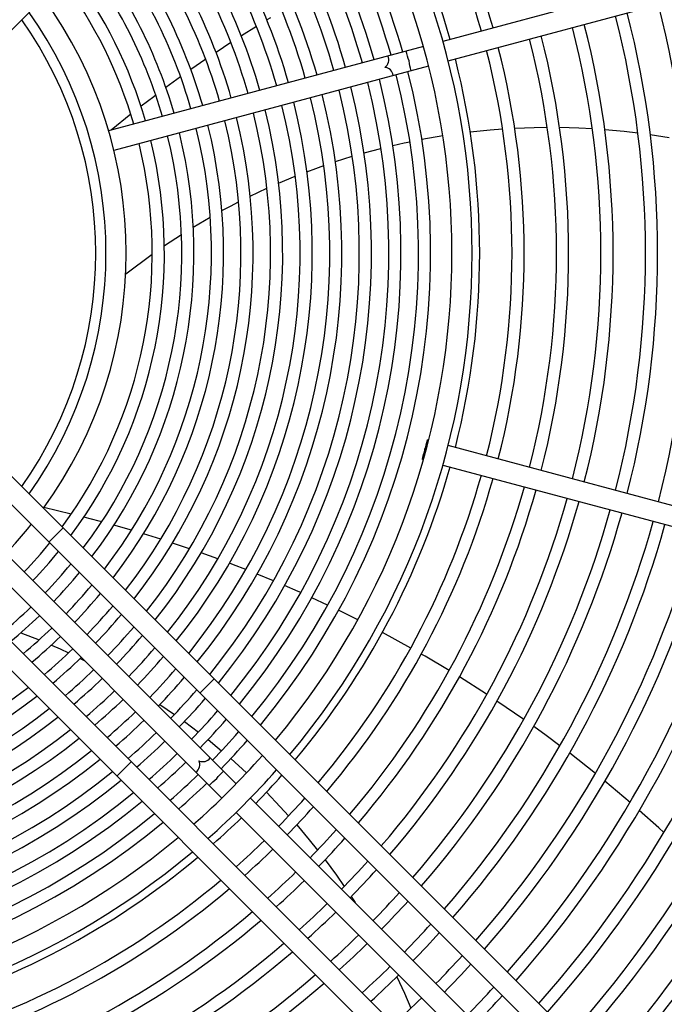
# Model space of a CAD drawing. Header units: centimetres. Extents: x -92429 to 178773, y 2337 to 428125.
# Tile 33 of 138: x 162375 to 162390, y 9029 to 9052. Entities that reach past the tile are written whole.
import ezdxf

# ---------------------------------------------------------------- set-up
doc = ezdxf.new("R2010")
doc.units = ezdxf.units.CM
doc.header["$LTSCALE"] = 50
doc.layers.add('WL_urządzenia', color=1, linetype='Continuous')

msp = doc.modelspace()

# ---------------------------------------------------------------- linework, layer by layer
at = {"layer": 'WL_urządzenia', "color": 1, "linetype": 'Continuous'}
for p, q in [((162397.681, 9074.118, 2170), (162373.653, 9050.089, 2170)), ((162399.616, 9055.295, 2170), (162385.11, 9051.408, 2170)), ((162385.23, 9050.961, 2170), (162399.736, 9054.848, 2170)), ((162381.162, 9051.947, 2170), (162381.078, 9051.897, 2170)), ((162380.838, 9051.749, 2170), (162380.493, 9051.534, 2170)), ((162380.255, 9051.38, 2170), (162379.914, 9051.155, 2170)), ((162384.662, 9051.288, 2170), (162377.454, 9049.357, 2170)), ((162379.677, 9050.996, 2170), (162379.338, 9050.761, 2170)), ((162384.782, 9050.841, 2170), (162377.574, 9048.91, 2170)), ((162379.103, 9050.594, 2170), (162378.765, 9050.349, 2170)), ((162378.485, 9050.14, 2170), (162378.196, 9049.919, 2170)), ((162378.531, 9050.175, 2170), (162378.485, 9050.14, 2170)), ((162377.962, 9049.737, 2170), (162377.508, 9049.371, 2170)), ((162385.737, 9049.333, 2170), (162386.193, 9049.38, 2170)), ((162386.193, 9049.38, 2170), (162386.476, 9049.402, 2170)), ((162386.755, 9049.419, 2170), (162387.198, 9049.436, 2170)), ((162387.198, 9049.436, 2170), (162387.501, 9049.44, 2170)), ((162387.782, 9049.439, 2170), (162388.226, 9049.427, 2170)), ((162388.226, 9049.427, 2170), (162388.535, 9049.411, 2170)), ((162388.818, 9049.391, 2170), (162389.263, 9049.35, 2170)), ((162389.263, 9049.35, 2170), (162389.576, 9049.313, 2170)), ((162384.224, 9049.081, 2170), (162384.354, 9049.108, 2170)), ((162384.627, 9049.163, 2170), (162385.108, 9049.247, 2170)), ((162389.861, 9049.274, 2170), (162390.295, 9049.204, 2170)), ((162383.304, 9048.852, 2170), (162383.692, 9048.955, 2170)), ((162383.964, 9049.022, 2170), (162384.224, 9049.081, 2170)), ((162382.648, 9048.652, 2170), (162383.034, 9048.773, 2170)), ((162381.996, 9048.421, 2170), (162382.197, 9048.496, 2170)), ((162382.197, 9048.496, 2170), (162382.38, 9048.561, 2170)), ((162381.346, 9048.159, 2170), (162381.729, 9048.317, 2170)), ((162380.697, 9047.862, 2170), (162381.08, 9048.041, 2170)), ((162380.047, 9047.528, 2170), (162380.242, 9047.632, 2170)), ((162380.242, 9047.632, 2170), (162380.431, 9047.73, 2170)), ((162379.393, 9047.152, 2170), (162379.78, 9047.379, 2170)), ((162378.73, 9046.726, 2170), (162379.122, 9046.984, 2170)), ((162377.845, 9046.081, 2170), (162378.453, 9046.534, 2170)), ((162373.653, 9043.019, 2170), (162397.681, 9018.991, 2170)), ((162397.354, 9018.663, 2170), (162373.388, 9042.629, 2170)), ((162384.782, 9042.268, 2170), (162384.759, 9042.274, 2170)), ((162399.736, 9038.261, 2170), (162385.23, 9042.148, 2170)), ((162384.639, 9041.826, 2170), (162384.662, 9041.82, 2170)), ((162385.11, 9041.7, 2170), (162399.616, 9037.813, 2170)), ((162371.815, 9041.056, 2170), (162395.781, 9017.09, 2170)), ((162395.453, 9016.762, 2170), (162371.424, 9040.791, 2170)), ((162376.599, 9040.576, 2170), (162375.972, 9040.723, 2170)), ((162377.238, 9040.413, 2170), (162376.886, 9040.505, 2170)), ((162377.295, 9040.398, 2170), (162377.238, 9040.413, 2170)), ((162377.976, 9040.206, 2170), (162377.576, 9040.32, 2170)), ((162376.415, 9040.258, 2170), (162376.087, 9039.93, 2170)), ((162378.646, 9040, 2170), (162378.253, 9040.123, 2170)), ((162379.305, 9039.781, 2170), (162378.918, 9039.912, 2170)), ((162380.375, 9034.396, 2170), (162375.099, 9039.672, 2170)), ((162379.955, 9039.55, 2170), (162379.573, 9039.688, 2170)), ((162380.31, 9039.416, 2170), (162380.219, 9039.451, 2170)), ((162380.596, 9039.304, 2170), (162380.31, 9039.416, 2170)), ((162380.048, 9034.068, 2170), (162374.772, 9039.345, 2170)), ((162381.228, 9039.046, 2170), (162380.856, 9039.2, 2170)), ((162381.794, 9038.801, 2170), (162381.485, 9038.936, 2170)), ((162381.853, 9038.775, 2170), (162381.794, 9038.801, 2170)), ((162382.47, 9038.49, 2170), (162382.107, 9038.66, 2170)), ((162383.158, 9038.153, 2170), (162382.721, 9038.37, 2170)), ((162375.443, 9037.857, 2170), (162375.86, 9037.693, 2170)), ((162384.372, 9037.505, 2170), (162383.723, 9037.86, 2170)), ((162376.142, 9037.573, 2170), (162376.344, 9037.484, 2170)), ((162376.344, 9037.484, 2170), (162376.537, 9037.395, 2170)), ((162384.701, 9037.317, 2170), (162384.614, 9037.367, 2170)), ((162376.805, 9037.267, 2170), (162376.893, 9037.223, 2170)), ((162385.252, 9036.99, 2170), (162384.701, 9037.317, 2170)), ((162379.873, 9036.8, 2170), (162379.545, 9036.472, 2170)), ((162386.108, 9036.45, 2170), (162385.489, 9036.844, 2170)), ((162386.115, 9036.445, 2170), (162386.108, 9036.45, 2170)), ((162386.962, 9035.871, 2170), (162386.348, 9036.291, 2170)), ((162378.629, 9036.215, 2170), (162378.962, 9035.986, 2170)), ((162379.19, 9035.822, 2170), (162379.511, 9035.58, 2170)), ((162387.473, 9035.503, 2170), (162387.19, 9035.709, 2170)), ((162379.73, 9035.407, 2170), (162379.937, 9035.238, 2170)), ((162387.791, 9035.267, 2170), (162387.473, 9035.503, 2170)), ((162379.937, 9035.238, 2170), (162380.039, 9035.152, 2170)), ((162377.972, 9034.899, 2170), (162377.644, 9034.571, 2170)), ((162380.25, 9034.971, 2170), (162380.612, 9034.644, 2170)), ((162388.603, 9034.633, 2170), (162388.014, 9035.097, 2170)), ((162389.396, 9033.97, 2170), (162388.821, 9034.455, 2170)), ((162391.323, 9023.449, 2170), (162380.703, 9034.068, 2170)), ((162381.068, 9034.201, 2170), (162381.385, 9033.87, 2170)), ((162381.385, 9033.87, 2170), (162381.577, 9033.661, 2170)), ((162390.052, 9033.385, 2170), (162389.609, 9033.783, 2170)), ((162380.375, 9033.741, 2170), (162390.995, 9023.121, 2170)), ((162381.762, 9033.452, 2170), (162382.048, 9033.114, 2170)), ((162390.17, 9033.276, 2170), (162390.052, 9033.385, 2170)), ((162382.048, 9033.114, 2170), (162382.238, 9032.877, 2170)), ((162382.41, 9032.655, 2170), (162382.673, 9032.298, 2170)), ((162382.673, 9032.298, 2170), (162382.851, 9032.045, 2170)), ((162383.01, 9031.809, 2170), (162383.099, 9031.672, 2170)), ((162384.055, 9029.972, 2170), (162384.228, 9029.6, 2170)), ((162384.228, 9029.6, 2170), (162384.379, 9029.255, 2170))]:
    msp.add_line(p, q, dxfattribs=at)
for points in [[(162384.386, 9050.735, -0.037253), (162384.334, 9050.961, -0.037253), (162384.266, 9051.182)], [(162383.969, 9050.623, 0.374287), (162383.778, 9050.812, 0.374287), (162383.849, 9051.071)], [(162384.639, 9041.826, -0.037253), (162384.707, 9042.048, -0.037253), (162384.759, 9042.274)], [(162384.759, 9042.274, -0.037253), (162384.69, 9042.053)], [(162384.69, 9042.053, -0.037253), (162384.639, 9041.826)], [(162379.452, 9034.664, 0.374287), (162379.521, 9034.923, 0.374287), (162379.78, 9034.991)], [(162379.758, 9034.358, -0.037253), (162379.928, 9034.516, -0.037253), (162380.085, 9034.686)]]:
    msp.add_lwpolyline(points, format="xyb", dxfattribs=at)
msp.add_circle((162367.889, 9046.554, 2170), 47.277, dxfattribs=at)
for radius, start, end in [(47.277, 229.4416, 220.5584), (42.566, 227.9961, 222.0039), (42.222, 228.0205, 221.9795), (42.012, 228.0356, 221.9644), (19.082, 15.6959, 40.2628), (18.804, 15.7062, 40.1926), (18.063, 15.7351, 39.9949), (17.891, 320.0533, 39.9467), (17.428, 320.1881, 39.8119), (16.94, 15.7839, 39.6621), (16.662, 15.797, 39.5728), (16.262, 15.8165, 39.439), (15.984, 15.8307, 39.342), (15.585, 15.852, 39.1964), (15.307, 15.8675, 39.0906), (14.907, 15.8908, 38.9317), (14.629, 15.9077, 38.8158), (14.23, 15.9332, 38.6415), (13.951, 15.9518, 38.5142), (13.274, 16.0004, 38.1816), (13.552, 15.9799, 38.3222), (12.874, 16.0314, 37.969), (12.596, 16.0542, 37.8129), (12.197, 16.0887, 37.5762), (11.919, 16.1142, 37.402), (11.519, 16.1528, 37.1369), (11.241, 16.1813, 36.9411), (10.842, 16.2249, 36.642), (10.563, 16.2571, 36.4203), (9.967, 324.0971, 35.9029), (9.504, 324.5449, 35.4551), (22.139, 345.5998, 14.4002), (22.88, 345.5804, 14.4196), (9.27, 324.7878, 35.2122), (21.861, 345.6074, 14.3926), (20.842, 345.6371, 14.3629), (21.12, 345.6287, 14.3713), (19.823, 345.6699, 14.3301), (20.101, 345.6606, 14.3394), (18.804, 345.7062, 14.2938), (19.082, 345.6959, 14.3041), (18.063, 345.7351, 14.2649), (16.94, 320.3379, 14.2161), (15.984, 320.658, 14.1693), (16.262, 320.561, 14.1835), (16.662, 320.4272, 14.203), (15.307, 320.9094, 14.1325), (15.585, 320.8036, 14.148), (14.23, 321.3585, 14.0668), (14.629, 321.1842, 14.0923), (14.907, 321.0683, 14.1092), (13.552, 321.6778, 14.0201), (13.951, 321.4858, 14.0482), (12.596, 322.1871, 13.9458), (12.874, 322.031, 13.9686), (13.274, 321.8184, 13.9996), (11.919, 322.598, 13.8858), (12.197, 322.4238, 13.9113), (10.842, 323.358, 13.7751), (11.241, 323.0589, 13.8187), (11.519, 322.8631, 13.8472), (10.563, 323.5797, 13.7429), (18.063, 320.0051, 344.2649), (18.804, 319.8074, 344.2938), (19.082, 319.7372, 344.3041), (19.823, 319.5598, 344.3301), (20.101, 319.4966, 344.3394), (20.842, 319.3364, 344.3629), (21.12, 319.2792, 344.3713), (21.861, 319.1339, 344.3926), (22.139, 319.0819, 344.4002), (9.967, 308.5921, 321.4079), (22.88, 318.9495, 344.4196), (23.158, 318.902, 344.4266), (23.899, 318.7809, 344.4444), (24.177, 318.7373, 344.4508), (10.563, 316.2571, 321.0448), (24.918, 318.626, 344.4671), (10.842, 316.2249, 320.8892), (25.196, 318.586, 344.473), (11.241, 316.1813, 320.6792), (25.937, 318.4834, 344.488), (26.215, 318.4464, 344.4935), (11.519, 316.1528, 320.5417), (26.956, 318.3516, 344.5074), (27.234, 318.3173, 344.5124), (11.919, 316.1142, 320.3554), (27.975, 318.2293, 344.5253), (28.253, 318.1975, 344.53), (12.197, 316.0887, 320.2329), (28.994, 318.1157, 344.542), (29.272, 318.0861, 344.5464), (11.241, 309.3208, 313.8187), (12.596, 316.0542, 320.0665), (12.874, 316.0314, 319.9568), (11.519, 309.4583, 313.8472), (11.919, 309.6446, 313.8858), (13.274, 316.0004, 319.8073), (12.197, 309.7671, 313.9113), (13.552, 315.9799, 319.7084), (12.596, 309.9335, 313.9458), (13.951, 315.9518, 319.5733), (12.874, 310.0432, 313.9686), (14.23, 315.9332, 319.4837), (13.274, 310.1927, 313.9996), (14.629, 315.9077, 319.361), (13.552, 310.2916, 314.0201), (14.907, 315.8908, 319.2795), (12.596, 256.0542, 307.8129), (13.951, 310.4267, 314.0482), (15.307, 315.8675, 319.1676), (12.874, 256.0314, 307.969), (14.23, 310.5163, 314.0668), (15.585, 315.852, 319.0931), (13.274, 256.0004, 308.1816), (14.629, 310.639, 314.0923), (15.984, 315.8307, 318.9907), (13.552, 255.9799, 308.3222), (14.907, 310.7205, 314.1092), (16.262, 315.8165, 318.9223), (13.951, 255.9518, 308.5142), (15.307, 310.8324, 314.1325), (16.662, 315.797, 318.8281), (14.23, 255.9332, 308.6415), (15.585, 310.9069, 314.148), (16.94, 315.7839, 318.7652), (14.629, 255.9077, 308.8158), (14.907, 255.8908, 308.9317), (15.984, 311.0093, 314.1693), (16.262, 311.0777, 314.1835), (17.428, 311.3403, 318.6597), (15.307, 255.8675, 309.0906), (17.891, 311.4353, 318.5647), (15.585, 255.852, 309.1964), (16.662, 311.1719, 314.203), (18.063, 315.7351, 318.5308), (16.94, 311.2348, 314.2161), (16.262, 255.8165, 309.439), (15.984, 255.8307, 309.342), (18.804, 315.7062, 318.3915), (19.082, 315.6959, 318.342), (16.662, 255.797, 309.5728), (18.063, 311.4692, 314.2649), (16.94, 255.7839, 309.6621), (19.823, 315.6699, 318.217), (17.428, 230.1881, 309.8119), (18.804, 311.6085, 314.2938), (20.101, 315.6606, 318.1724), (19.082, 311.658, 314.3041), (17.891, 230.0533, 309.9467), (18.063, 285.7351, 309.9949), (20.842, 315.6371, 318.0595), (21.12, 315.6287, 318.0192), (18.804, 285.7062, 310.1926), (19.823, 311.783, 314.3301), (20.101, 311.8276, 314.3394), (19.082, 285.6959, 310.2628), (21.861, 315.6074, 317.9168), (20.842, 311.9405, 314.3629), (22.139, 315.5998, 317.8801), (19.823, 285.6699, 310.4402), (21.12, 311.9808, 314.3713), (20.101, 285.6606, 310.5034), (22.88, 315.5804, 317.7868), (21.861, 312.0832, 314.3926), (23.158, 315.5734, 317.7533), (20.842, 285.6371, 310.6636), (22.139, 312.1199, 314.4002), (21.12, 285.6287, 310.7208), (23.899, 315.5556, 317.6679), (22.88, 312.2132, 314.4196), (24.177, 315.5492, 317.6372), (21.861, 285.6074, 310.8661), (23.158, 312.2467, 314.4266), (22.139, 285.5998, 310.9181), (24.918, 315.5329, 317.5587), (23.899, 312.3321, 314.4444), (25.196, 315.527, 317.5304)]:
    msp.add_arc((162367.889, 9046.554, 2170), radius, start, end, dxfattribs=at)

doc.saveas('drawing.dxf')
